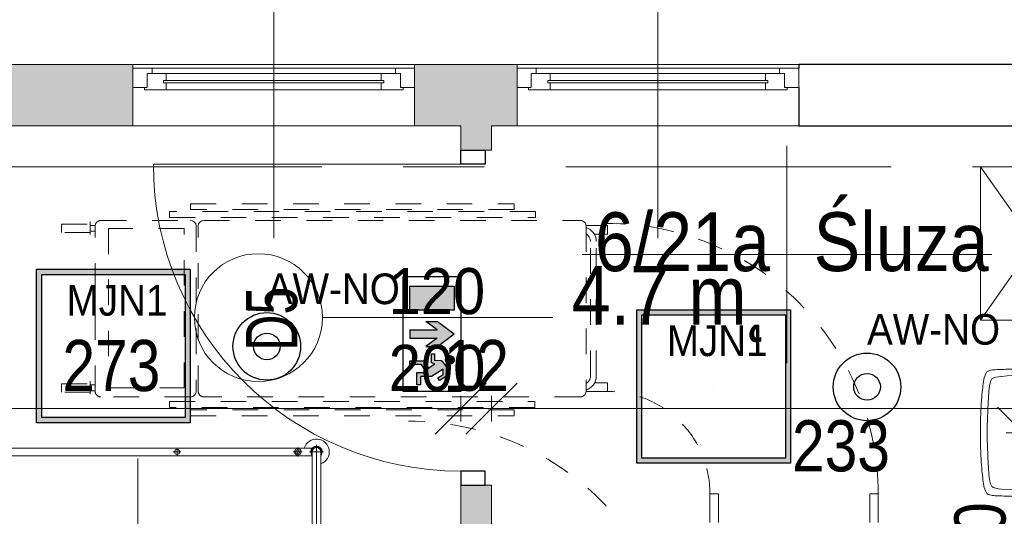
# Model space of a CAD drawing. Header units: centimetres. Extents: x -1631 to 21770, y -8842 to 3590.
# Tile 115 of 142: x 113 to 498, y 2672 to 2866. Entities that reach past the tile are written whole.
import ezdxf

# ---------------------------------------------------------------- set-up
doc = ezdxf.new("R2010")
doc.units = ezdxf.units.CM
doc.linetypes.add('Kreska', pattern=[20, 10, -10])
doc.linetypes.add('Oś', pattern=[222.25, 127, -31.75, 31.75, -31.75])
for name, color, linetype, lineweight in [('A-ANNO-DIMS', 211, 'Continuous', 13), ('A-ANNO-DIMS-100', 211, 'Continuous', 13), ('A-ANNO-NOTE', 131, 'Continuous', 9), ('A-AREA-IDEN', 2, 'Continuous', 13), ('A-DETL-GENF', 92, 'Continuous', 9), ('A-DETL-MEDM', 33, 'Continuous', 13), ('A-DOOR', 31, 'Continuous', 13), ('A-GENM-HDLN', 13, 'Kreska', 9), ('A-GLAZ', 151, 'Continuous', 13), ('A-GLAZ-IDEN', 152, 'Continuous', 13), ('A-WALL', 113, 'Continuous', 13), ('A-WALL-PATT', 111, 'Continuous', 13), ('I-FURN', 30, 'Continuous', 9), ('P-SANR-FIXT', 6, 'Continuous', 9), ('Q-SPCQ', 91, 'Continuous', 9), ('Q-SPCQ-HDLN', 91, 'Kreska', 9), ('S-GRID', 1, 'Continuous', 13)]:
    doc.layers.add(name, color=color, linetype=linetype, lineweight=lineweight)
doc.layers.add('E_oprawy', color=12, linetype='Continuous')
doc.styles.add('Arial', font='arial.ttf', dxfattribs={"width": 0.9, "height": 18})
doc.styles.add('Arial Narrow_5', font='ARIALN.TTF', dxfattribs={"height": 20})
doc.styles.add('Arial_1', font='arial.ttf', dxfattribs={"width": 0.7, "height": 20})
doc.styles.add('Arial_11', font='arial.ttf', dxfattribs={"width": 0.85, "height": 23})
doc.dimstyles.new('Diagonal_1_100__0__wewnętrzne', dxfattribs={"dimscale": 30.48, "dimtxt": 20.468619, "dimasz": 0.656168, "dimexe": 0.164042, "dimexo": 0.0625, "dimgap": 0.032808, "dimtad": 1, "dimdec": 0, "dimdsep": 46, "dimtxsty": 'Arial Narrow_5', "dimblk1": 'OBLIQUE', "dimblk2": 'OBLIQUE', "dimsah": 1, "dimcen": 0.09, "dimazin": 0, "dimtfac": 1, "dimtdec": 4, "dimtix": 1, "dimtmove": 0, "dimatfit": 3, "dimfxl": 0, "dimtvp": 1, "dimtolj": 1, "dimtzin": 0, "dimarcsym": 0})
doc.dimstyles.new('Diagonal_1_100__0__wewnętrzne_2', dxfattribs={"dimscale": 30.48, "dimtxt": 20.468619, "dimasz": 0.656168, "dimexe": 0.164042, "dimexo": 0.0625, "dimgap": 0.032808, "dimtad": 1, "dimdec": 0, "dimdsep": 46, "dimtxsty": 'Arial Narrow_5', "dimblk1": 'OBLIQUE', "dimblk2": 'OBLIQUE', "dimsah": 1, "dimcen": 0.09, "dimazin": 0, "dimtfac": 1, "dimtdec": 4, "dimtix": 1, "dimtmove": 2, "dimatfit": 3, "dimfxl": 0, "dimtvp": 1, "dimtolj": 1, "dimtzin": 0, "dimarcsym": 0})

# ---------------------------------------------------------------- blocks, each defined once
blk = doc.blocks.new('łóżko 195x90 typ FAMED _102039_ - łóżko 195x90 typ FAMED _102039_-1233017-6_piętro IV __13_80 m_ - stan projektowany')
at = {"layer": 'I-FURN'}
for p, q in [((45.97, 104.25), (-45.98, 104.25)), ((-43.25, 101.53), (-43.25, 106.98)), ((-43.25, 105.95), (43.25, 105.95)), ((43.25, 101.53), (43.25, 106.98)), ((-44.75, -103.1), (-44.75, 102.61)), ((-43.25, 102.55), (43.25, 102.55)), ((-41.75, 102.55), (-41.75, -103.1)), ((41.75, 102.61), (41.75, -103.05)), ((44.75, -103.1), (44.75, 102.61)), ((-45, 96.93), (-41.5, 96.93)), ((-43.25, 95.18), (-43.25, 98.68)), ((45, 96.93), (41.5, 96.93)), ((43.25, 95.18), (43.25, 98.68)), ((-43.25, 48.31), (-43.25, 51.31)), ((43.25, 48.31), (43.25, 51.31)), ((-44.75, 49.81), (-41.75, 49.81)), ((44.75, 49.81), (41.75, 49.81)), ((-44.75, -48.19), (-41.75, -48.19)), ((-43.25, -49.69), (-43.25, -46.69)), ((44.75, -48.19), (41.75, -48.19)), ((43.25, -49.69), (43.25, -46.69)), ((-43.25, -94.85), (-43.25, -98.35)), ((43.25, -94.85), (43.25, -98.35)), ((-45, -96.6), (-41.5, -96.6)), ((45, -96.6), (41.5, -96.6)), ((-43.25, -102.02), (-43.25, -107.47)), ((-43.25, -103.05), (43.25, -103.05)), ((43.25, -102.02), (43.25, -107.47)), ((-45.98, -104.75), (45.97, -104.75)), ((-43.25, -106.45), (43.25, -106.45))]:
    blk.add_line(p, q, dxfattribs=at)
for centre, radius in [((-43.25, 96.93), 1.25), ((-43.25, 96.93), 0.8), ((43.25, 96.93), 1.25), ((43.25, 96.93), 0.8), ((-43.25, 49.81), 1), ((43.25, 49.81), 1), ((-43.25, -48.19), 1), ((43.25, -48.19), 1), ((-43.25, -96.6), 1.25), ((-43.25, -96.6), 0.8), ((43.25, -96.6), 1.25), ((43.25, -96.6), 0.8)]:
    blk.add_circle(centre, radius, dxfattribs=at)
for centre, radius, start, end in [((-43.25, 104.25), 5, 19.8769, 252.5424), ((43.25, 104.25), 5, 287.4576, 160.1231), ((-43.25, 104.25), 2.23, 49.8221, 310.1779), ((-43.25, 104.25), 1.93, 62.0207, 297.9793), ((-43.25, 104.25), 1.7, 90, 270), ((43.25, 104.25), 2.23, 229.8221, 130.1779), ((43.25, 104.25), 1.93, 242.0207, 117.9793), ((43.25, 104.25), 1.7, 270, 90), ((-43.25, -104.75), 5, 107.4576, 340.1231), ((-43.25, -104.75), 2.23, 47.6113, 310.1779), ((-43.25, -104.75), 1.93, 62.0207, 297.9793), ((-43.25, -104.75), 1.7, 90, 270), ((43.25, -104.75), 5, 199.8769, 72.5424), ((43.25, -104.75), 2.23, 229.8221, 130.1779), ((43.25, -104.75), 1.93, 242.0207, 117.9793), ((43.25, -104.75), 1.7, 270, 90)]:
    blk.add_arc(centre, radius, start, end, dxfattribs=at)
blk = doc.blocks.new('Szafa - 42 cm-2361941-6_piętro IV __13_80 m_ - stan projektowany')
at = {"layer": 'Q-SPCQ'}
for p, q in [((42.5, 48), (-17.5, 6)), ((-17.5, 48), (42.5, 6)), ((-17.5, 6), (-17.5, 48)), ((-17.5, 48), (42.5, 48)), ((42.5, 48), (42.5, 6))]:
    blk.add_line(p, q, dxfattribs=at)
blk = doc.blocks.new('Umywalka koło Nova Pro - Pro 50-1205816-6_piętro IV __13_80 m_ - stan projektowany')
at = {"layer": 'P-SANR-FIXT'}
for p, q in [((-10.24, 46.11), (-9.61, 46.32)), ((-9.61, 46.32), (-10.24, 46.11)), ((-9.61, 46.32), (-8.94, 46.51)), ((-8.94, 46.51), (-9.61, 46.32)), ((-8.94, 46.51), (-8.25, 46.64)), ((-8.25, 46.64), (-8.94, 46.51)), ((-8.25, 46.64), (-7.5, 46.8)), ((-7.5, 46.8), (-8.25, 46.64)), ((-7.5, 46.8), (-6.73, 46.91)), ((-6.73, 46.91), (-7.5, 46.8)), ((-6.73, 46.91), (-5.93, 47.04)), ((-5.93, 47.04), (-6.73, 46.91)), ((-5.93, 47.04), (-5.1, 47.15)), ((-5.1, 47.15), (-5.93, 47.04)), ((-5.1, 47.15), (-4.2, 47.25)), ((-4.2, 47.25), (-5.1, 47.15)), ((-4.2, 47.25), (-3.27, 47.36)), ((-3.27, 47.36), (-4.2, 47.25)), ((-3.27, 47.36), (-2.28, 47.44)), ((-2.28, 47.44), (-3.27, 47.36)), ((-2.28, 47.44), (-1.24, 47.52)), ((-1.24, 47.52), (-2.28, 47.44)), ((-1.24, 47.52), (-0.15, 47.63)), ((-0.15, 47.63), (-1.24, 47.52)), ((-0.15, 47.63), (1.05, 47.71)), ((1.05, 47.71), (-0.15, 47.63)), ((1.05, 47.71), (2.3, 47.76)), ((2.3, 47.76), (1.05, 47.71)), ((2.3, 47.76), (3.66, 47.84)), ((3.66, 47.84), (2.3, 47.76)), ((3.66, 47.84), (5.12, 47.89)), ((5.12, 47.89), (3.66, 47.84)), ((5.12, 47.89), (6.72, 47.95)), ((6.72, 47.95), (5.12, 47.89)), ((6.72, 47.95), (8.45, 47.97)), ((8.45, 47.97), (6.72, 47.95)), ((8.45, 47.97), (10.4, 48)), ((10.4, 48), (8.45, 47.97)), ((10.4, 48), (14.63, 48)), ((14.63, 48), (10.4, 48)), ((14.63, 48), (16.55, 47.97)), ((16.55, 47.97), (14.63, 48)), ((16.55, 47.97), (18.31, 47.95)), ((18.31, 47.95), (16.55, 47.97)), ((18.31, 47.95), (19.88, 47.89)), ((19.88, 47.89), (18.31, 47.95)), ((19.88, 47.89), (21.34, 47.84)), ((21.34, 47.84), (19.88, 47.89)), ((21.34, 47.84), (22.7, 47.76)), ((22.7, 47.76), (21.34, 47.84)), ((22.7, 47.76), (23.98, 47.71)), ((23.98, 47.71), (22.7, 47.76)), ((23.98, 47.71), (25.15, 47.63)), ((25.15, 47.63), (23.98, 47.71)), ((25.15, 47.63), (26.24, 47.52)), ((26.24, 47.52), (25.15, 47.63)), ((26.24, 47.52), (27.31, 47.44)), ((27.31, 47.44), (26.24, 47.52)), ((27.31, 47.44), (28.29, 47.36)), ((28.29, 47.36), (27.31, 47.44)), ((28.29, 47.36), (29.23, 47.25)), ((29.23, 47.25), (28.29, 47.36)), ((29.23, 47.25), (30.1, 47.15)), ((30.1, 47.15), (29.23, 47.25)), ((30.1, 47.15), (30.93, 47.04)), ((30.93, 47.04), (30.1, 47.15)), ((30.93, 47.04), (31.76, 46.91)), ((31.76, 46.91), (30.93, 47.04)), ((31.76, 46.91), (32.5, 46.8)), ((32.5, 46.8), (31.76, 46.91)), ((32.5, 46.8), (33.25, 46.64)), ((33.25, 46.64), (32.5, 46.8)), ((33.25, 46.64), (33.97, 46.51)), ((33.97, 46.51), (33.25, 46.64)), ((33.97, 46.51), (34.63, 46.32)), ((34.63, 46.32), (33.97, 46.51)), ((34.63, 46.32), (35.24, 46.11)), ((35.24, 46.11), (34.63, 46.32)), ((-12.14, 42.22), (-12.08, 42.81)), ((-12.08, 42.81), (-12, 43.37)), ((-12, 43.37), (-11.92, 43.87)), ((-11.92, 43.87), (-11.82, 44.38)), ((-11.82, 44.38), (-11.71, 44.67)), ((-11.6, 44.96), (-11.79, 44.38)), ((-11.71, 44.67), (-11.6, 44.96)), ((-11.6, 44.96), (-11.26, 45.47)), ((-11.26, 45.47), (-11.6, 44.96)), ((-11.26, 45.47), (-10.8, 45.84)), ((-10.8, 45.84), (-11.26, 45.47)), ((-10.8, 45.84), (-10.24, 46.11)), ((-10.24, 46.11), (-10.8, 45.84)), ((-9.21, 42.03), (-9.05, 42.59)), ((-9.05, 42.59), (-8.86, 43.1)), ((-8.86, 43.1), (-8.7, 43.34)), ((-8.7, 43.34), (-8.51, 43.55)), ((-8.51, 43.55), (-8.03, 43.85)), ((-8.03, 43.85), (-7.53, 44.06)), ((-7.53, 44.06), (-6.97, 44.22)), ((-6.97, 44.22), (-5.88, 44.43)), ((-5.88, 44.43), (-3.64, 44.75)), ((-3.64, 44.75), (-1.4, 44.94)), ((-1.4, 44.94), (3.1, 45.18)), ((3.1, 45.18), (7.6, 45.31)), ((7.6, 45.31), (9.86, 45.39)), ((9.86, 45.39), (11.04, 45.42)), ((11.04, 45.42), (11.7, 45.42)), ((11.7, 45.42), (12.5, 45.44)), ((12.5, 45.44), (13.3, 45.42)), ((13.3, 45.42), (13.99, 45.42)), ((13.99, 45.42), (15.14, 45.39)), ((15.14, 45.39), (17.4, 45.31)), ((17.4, 45.31), (21.9, 45.18)), ((21.9, 45.18), (26.4, 44.94)), ((26.4, 44.94), (28.64, 44.75)), ((28.64, 44.75), (30.88, 44.43)), ((30.88, 44.43), (31.97, 44.22)), ((31.97, 44.22), (32.53, 44.06)), ((32.53, 44.06), (33.06, 43.85)), ((33.06, 43.85), (33.54, 43.55)), ((33.54, 43.55), (33.73, 43.34)), ((33.73, 43.34), (33.86, 43.1)), ((33.86, 43.1), (34.07, 42.59)), ((34.07, 42.59), (34.21, 42.03)), ((35.24, 46.11), (35.8, 45.84)), ((35.8, 45.84), (35.24, 46.11)), ((35.8, 45.84), (36.28, 45.47)), ((36.28, 45.47), (35.8, 45.84)), ((36.28, 45.47), (36.6, 44.96)), ((36.6, 44.96), (36.28, 45.47)), ((36.6, 44.96), (36.82, 44.38)), ((36.82, 44.38), (36.92, 43.87)), ((36.92, 43.87), (37.03, 43.37)), ((37.03, 43.37), (37.08, 42.81)), ((37.08, 42.81), (37.14, 42.22)), ((-12.3, 38.17), (-12.27, 38.89)), ((-12.27, 38.89), (-12.24, 39.61)), ((-12.24, 39.61), (-12.22, 40.28)), ((-12.22, 40.28), (-12.19, 40.94)), ((-12.19, 40.94), (-12.16, 41.58)), ((-12.16, 41.58), (-12.14, 42.22)), ((-9.71, 37.56), (-9.53, 39.82)), ((-9.53, 39.82), (-9.39, 40.94)), ((-9.39, 40.94), (-9.21, 42.03)), ((34.21, 42.03), (34.39, 40.94)), ((34.39, 40.94), (34.53, 39.82)), ((34.53, 39.82), (34.71, 37.56)), ((37.14, 42.22), (37.16, 41.58)), ((37.16, 41.58), (37.19, 40.94)), ((37.19, 40.94), (37.22, 40.28)), ((37.22, 40.28), (37.24, 39.61)), ((37.24, 39.61), (37.27, 38.89)), ((37.27, 38.89), (37.3, 38.17)), ((-12.4, 33.88), (-12.38, 35.06)), ((-12.38, 35.06), (-12.35, 35.88)), ((-12.35, 36.65), (-12.32, 37.43)), ((-12.35, 35.88), (-12.35, 36.65)), ((-12.32, 37.43), (-12.3, 38.17)), ((-9.84, 33.06), (-9.79, 35.32)), ((-9.79, 35.32), (-9.71, 37.56)), ((12.5, 6), (12.5, 38)), ((34.71, 37.56), (34.82, 35.32)), ((34.82, 35.32), (34.84, 33.06)), ((37.3, 38.17), (37.32, 37.43)), ((37.32, 37.43), (37.35, 36.65)), ((37.35, 36.65), (37.35, 35.88)), ((37.35, 35.88), (37.38, 35.06)), ((37.38, 35.06), (37.4, 33.88)), ((-12.46, 30.5), (-12.43, 31.46)), ((-12.43, 32.39), (-12.4, 33.3)), ((-12.43, 31.46), (-12.43, 32.39)), ((-12.4, 33.3), (-12.4, 33.88)), ((-9.76, 28.56), (-9.84, 33.06)), ((34.84, 33.06), (34.76, 28.56)), ((37.4, 33.88), (37.43, 33.3)), ((37.43, 33.3), (37.43, 32.39)), ((37.43, 32.39), (37.46, 31.46)), ((37.46, 31.46), (37.46, 30.5)), ((-12.48, 27.81), (-12.46, 29.49)), ((-12.48, 26.13), (-12.48, 27.81)), ((-12.46, 29.49), (-12.46, 30.5)), ((-9.74, 27.87), (-9.76, 28.56)), ((-9.71, 27.55), (-9.74, 27.87)), ((-9.69, 27.15), (-9.71, 27.55)), ((-9.61, 26.27), (-9.69, 27.15)), ((34.69, 27.15), (34.63, 26.27)), ((34.71, 27.55), (34.69, 27.15)), ((34.74, 27.87), (34.71, 27.55)), ((34.76, 28.56), (34.74, 27.87)), ((37.46, 30.5), (37.48, 29.49)), ((37.48, 29.49), (37.48, 27.81)), ((37.48, 27.81), (37.51, 26.13)), ((-12.51, 24.3), (-12.48, 26.13)), ((-12.48, 22.27), (-12.51, 24.3)), ((-9.37, 24.54), (-9.61, 26.27)), ((-8.91, 22.86), (-9.37, 24.54)), ((20.01, 26), (5.01, 26)), ((34.37, 24.54), (33.91, 22.86)), ((34.63, 26.27), (34.37, 24.54)), ((37.51, 26.13), (37.51, 22.27)), ((-12.48, 19.98), (-12.48, 22.27)), ((-12.45, 17.35), (-12.48, 19.98)), ((-8.62, 22.03), (-8.91, 22.86)), ((-8.19, 21.26), (-8.62, 22.03)), ((-7.93, 20.91), (-8.19, 21.26)), ((-7.61, 20.62), (-7.93, 20.91)), ((-6.89, 20.14), (-7.61, 20.62)), ((-6.09, 19.8), (-6.89, 20.14)), ((-5.24, 19.53), (-6.09, 19.8)), ((-3.53, 19.16), (-5.24, 19.53)), ((30.26, 19.53), (28.56, 19.16)), ((31.09, 19.8), (30.26, 19.53)), ((31.89, 20.14), (31.09, 19.8)), ((32.61, 20.62), (31.89, 20.14)), ((32.93, 20.91), (32.61, 20.62)), ((33.19, 21.26), (32.93, 20.91)), ((33.62, 22.03), (33.19, 21.26)), ((33.91, 22.86), (33.62, 22.03)), ((37.48, 19.98), (37.45, 17.35)), ((37.51, 22.27), (37.48, 19.98)), ((-12.4, 14.28), (-12.45, 17.35)), ((-1.83, 18.89), (-3.53, 19.16)), ((1.66, 18.49), (-1.83, 18.89)), ((5.15, 18.2), (1.66, 18.49)), ((8.64, 18.06), (5.15, 18.2)), ((10.37, 18.01), (8.64, 18.06)), ((14.63, 18.01), (10.37, 18.01)), ((16.36, 18.06), (14.63, 18.01)), ((19.88, 18.2), (16.36, 18.06)), ((23.34, 18.49), (19.88, 18.2)), ((26.83, 18.89), (23.34, 18.49)), ((28.56, 19.16), (26.83, 18.89)), ((37.45, 17.35), (37.4, 14.28)), ((-12.32, 10.58), (-12.4, 14.28)), ((15.72, 12.02), (9.46, 12.02)), ((37.4, 14.28), (37.32, 10.58)), ((-12.19, 6), (-12.32, 10.58)), ((37.32, 10.58), (37.19, 6))]:
    blk.add_line(p, q, dxfattribs=at)
for centre, radius in [((12.51, 26), 3.92), ((12.51, 26), 2.28), ((12.5, 12.02), 1.72)]:
    blk.add_circle(centre, radius, dxfattribs=at)
blk = doc.blocks.new('DRZWI 1S - automatyczna etykieta - Drzwi 120-2381491-6_piętro IV __13_80 m_ - stan projektowany')
at = {"layer": 'A-DETL-GENF'}
for p, q in [((-65.5, 6), (-65.5, -3.5)), ((-60, 6), (-65.5, 6)), ((-60, -3.5), (-60, 6)), ((65.5, 6), (60, 6)), ((60, 6), (60, -3.5)), ((65.5, -3.5), (65.5, 6)), ((-65.5, -3.5), (-60, -3.5)), ((60, -3.5), (65.5, -3.5))]:
    blk.add_line(p, q, dxfattribs=at)
at = {"layer": 'A-DETL-MEDM', "lineweight": 25}
for p, q in [((-60, 6), (-65.5, 6)), ((-65.5, 6), (-65.5, -3.5)), ((-60, -3.5), (-60, 6)), ((60, -3.5), (60, 6)), ((60, 6), (65.5, 6)), ((65.5, 6), (65.5, -3.5)), ((-65.5, -3.5), (-60, -3.5)), ((65.5, -3.5), (60, -3.5))]:
    blk.add_line(p, q, dxfattribs=at)
at = {"layer": 'A-DOOR'}
blk.add_line((60, 6), (60, 126), dxfattribs=at)
blk.add_arc((60, 6), 120, 90, 180, dxfattribs=at)
blk = doc.blocks.new('Łóżko transportowe - łóżko PRAWY SKRĘT-2406520-6_piętro IV __13_80 m_ - stan projektowany')
at = {"layer": 'A-GENM-HDLN'}
for p, q in [((-211, -72.67), (-207.66, -72.67)), ((-211, -81.04), (-211, -72.67)), ((-207.66, -72.67), (-207.66, -77.83)), ((-149.44, -72.67), (-149.44, -77.72)), ((-146.11, -72.67), (-149.44, -72.67)), ((-146.11, -81.04), (-146.11, -72.67)), ((-152.16, -77.04), (-204.76, -77.04)), ((-152.16, -79.34), (-204.76, -79.34)), ((-213.01, -230.22), (-213.01, -83.34)), ((-210.71, -81.04), (-146.11, -81.04)), ((-144.01, -83.34), (-144.01, -230.22)), ((-214.13, -100.83), (-216.43, -100.83)), ((-216.43, -100.83), (-216.43, -243.73)), ((-214.13, -243.73), (-214.13, -100.83)), ((-142.2, -101.09), (-139.9, -101.09)), ((-142.2, -243.73), (-142.2, -101.09)), ((-139.9, -101.09), (-139.9, -243.73)), ((-219.53, -109.11), (-217.23, -109.11)), ((-219.53, -235.46), (-219.53, -109.11)), ((-217.23, -109.11), (-217.23, -235.46)), ((-138.89, -109.11), (-138.89, -235.46)), ((-136.59, -109.11), (-138.89, -109.11)), ((-136.59, -235.46), (-136.59, -109.11)), ((-146.31, -232.52), (-210.71, -232.52)), ((-210.71, -233.31), (-146.31, -233.31)), ((-217.23, -235.46), (-219.53, -235.46)), ((-213.01, -270.47), (-213.01, -235.61)), ((-147.5, -238.03), (-209.87, -238.03)), ((-209.87, -238.03), (-209.87, -267.5)), ((-147.5, -267.5), (-147.5, -238.03)), ((-144.01, -235.61), (-144.01, -270.47)), ((-138.89, -235.46), (-136.59, -235.46)), ((-216.43, -243.73), (-214.13, -243.73)), ((-139.9, -243.73), (-142.2, -243.73)), ((-209.87, -267.5), (-147.5, -267.5)), ((-146.31, -272.77), (-210.71, -272.77)), ((-148.67, -274.65), (-148.67, -272.75)), ((-146.35, -274.65), (-146.35, -272.75)), ((-211.54, -285.9), (-211.54, -274.65)), ((-208.23, -274.65), (-208.23, -285.9)), ((-150.17, -274.65), (-145.11, -274.65)), ((-149.14, -285.9), (-149.14, -274.65)), ((-145.83, -274.65), (-145.83, -285.9)), ((-208.23, -285.9), (-211.54, -285.9)), ((-145.83, -285.9), (-149.14, -285.9))]:
    blk.add_line(p, q, dxfattribs=at)
for centre, radius, start, end in [((-152.16, -82.79), 5.75, 17.7326, 90), ((-152.16, -82.79), 3.45, 30.5058, 90), ((-210.71, -83.34), 2.3, 90, 180), ((-146.31, -83.34), 2.3, 0, 90), ((-146.31, -230.22), 2.3, 270, 0), ((-146.31, -235.61), 2.3, 0, 90), ((-210.71, -270.47), 2.3, 180, 270), ((-146.31, -270.47), 2.3, 270, 0)]:
    blk.add_arc(centre, radius, start, end, dxfattribs=at)
at = {"layer": 'Q-SPCQ'}
for p, q in [((-106.11, 29.72), (-106.11, 33.03)), ((-106.11, 33.03), (-94.86, 33.03)), ((-94.86, 29.72), (-106.11, 29.72)), ((-106.11, -32.67), (-106.11, -29.36)), ((-106.11, -29.36), (-94.86, -29.36)), ((-94.86, -32.67), (-106.11, -32.67)), ((-211.07, -274.65), (-211.07, -272.74)), ((-208.75, -274.65), (-208.75, -272.75)), ((-212.57, -274.65), (-207.51, -274.65))]:
    blk.add_line(p, q, dxfattribs=at)
for centre, radius, start, end in [((-204.76, -82.79), 5.75, 90, 162.2674), ((-204.76, -82.79), 3.45, 90, 149.4942), ((-210.71, -230.22), 2.3, 180, 270), ((-210.71, -235.61), 2.3, 90, 180)]:
    blk.add_arc(centre, radius, start, end, dxfattribs=at)
at = {"layer": 'Q-SPCQ-HDLN'}
for centre, radius, end in [((-106.11, -72.67), 105.71, 180.198), ((-106.11, -72.67), 40, 180), ((-28.77, -150.01), 105.71, 180.198)]:
    blk.add_arc(centre, radius, 90, end, dxfattribs=at)
blk = doc.blocks.new('Okno - automatyczna etykieta - 110x165 _projektowane_-2619627-6_piętro IV __13_80 m_ - stan projektowany')
at = {"layer": 'A-GLAZ'}
for p, q in [((-55, -3), (-49.5, -3)), ((-55, -10.5), (-55, -3)), ((-50.5, -2), (-42, -2)), ((-50.5, -3), (-50.5, -2)), ((-49.5, -3), (-50.5, -3)), ((-49.5, -8.5), (-49.5, -3)), ((-49.5, -3), (-49.5, -8.5)), ((-42, -2), (-42, -4.75)), ((42, -2), (-42, -2)), ((42, -2), (50.5, -2)), ((42, -4.75), (42, -2)), ((49.5, -3), (49.5, -8.5)), ((50.5, -3), (49.5, -3)), ((49.5, -3), (55, -3)), ((49.5, -8.5), (49.5, -3)), ((50.5, -2), (50.5, -3)), ((55, -3), (55, -10.5)), ((-43, -5.75), (-43, -4.75)), ((-43, -4.75), (43, -4.75)), ((-43, -4.75), (-43, -5.75)), ((-42, -4.75), (-43, -4.75)), ((43, -5.75), (-43, -5.75)), ((-43, -5.75), (-42, -5.75)), ((-42, -5.75), (-42, -8.5)), ((43, -4.75), (42, -4.75)), ((42, -5.75), (43, -5.75)), ((42, -8.5), (42, -5.75)), ((43, -4.75), (43, -5.75)), ((43, -5.75), (43, -4.75)), ((-47.5, -10.5), (-55, -10.5)), ((-55, -10.5), (55, -10.5)), ((-42, -8.5), (-49.5, -8.5)), ((-49.5, -8.5), (-47.5, -8.5)), ((-47.5, -8.5), (-47.5, -10.5)), ((47.5, -10.5), (-47.5, -10.5)), ((42, -8.5), (-42, -8.5)), ((49.5, -8.5), (42, -8.5)), ((47.5, -8.5), (49.5, -8.5)), ((47.5, -10.5), (47.5, -8.5)), ((55, -10.5), (47.5, -10.5))]:
    blk.add_line(p, q, dxfattribs=at)
blk = doc.blocks.new('DIMBLOCK147-6_piętro IV __13_80 m_ - stan projektowany')
at = {"layer": 'A-ANNO-DIMS-100', "transparency": 16777216}
for p, q in [((12.38, 2713.76), (22.38, 2723.76)), ((285.38, 2713.76), (295.38, 2723.76)), ((12.38, 2718.76), (12.38, 2708.76)), ((12.38, 2713.76), (12.38, 2718.76)), ((285.38, 2718.76), (285.38, 2708.76)), ((285.38, 2713.76), (285.38, 2718.76)), ((12.38, 2713.76), (2.38, 2703.76)), ((12.38, 2713.76), (285.38, 2713.76)), ((285.38, 2713.76), (275.38, 2703.76))]:
    blk.add_line(p, q, dxfattribs=at)
at = {"layer": 'A-ANNO-DIMS-100', "color": 0, "transparency": 16777216, "insert": (129.87, 2740.61), "char_height": 20, "width": 45.6158, "attachment_point": 1, "line_spacing_factor": 0.974696, "style": 'Arial Narrow_5'}
blk.add_mtext('273', dxfattribs=at)
blk = doc.blocks.new('_Oblique')
at = {"color": 0, "linetype": 'ByBlock', "lineweight": -2}
blk.add_line((-0.5, -0.5), (0.5, 0.5), dxfattribs=at)
blk = doc.blocks.new('DIMBLOCK148-6_piętro IV __13_80 m_ - stan projektowany')
at = {"layer": 'A-ANNO-DIMS-100', "transparency": 16777216}
for p, q in [((285.38, 2713.76), (295.38, 2723.76)), ((297.38, 2713.76), (307.38, 2723.76)), ((285.38, 2718.76), (285.38, 2708.76)), ((285.38, 2713.76), (285.38, 2718.76)), ((297.38, 2718.76), (297.38, 2708.76)), ((297.38, 2713.76), (297.38, 2718.76)), ((285.38, 2713.76), (275.38, 2703.76)), ((285.38, 2713.76), (297.38, 2713.76)), ((297.38, 2713.76), (287.38, 2703.76))]:
    blk.add_line(p, q, dxfattribs=at)
at = {"layer": 'A-ANNO-DIMS-100', "color": 0, "transparency": 16777216, "insert": (278.71, 2740.61), "char_height": 20, "width": 30.4105, "attachment_point": 1, "line_spacing_factor": 0.974696, "style": 'Arial Narrow_5'}
blk.add_mtext('12', dxfattribs=at)
blk = doc.blocks.new('DIMBLOCK149-6_piętro IV __13_80 m_ - stan projektowany')
at = {"layer": 'A-ANNO-DIMS-100', "transparency": 16777216}
for p, q in [((297.38, 2713.76), (307.38, 2723.76)), ((530.38, 2713.76), (540.38, 2723.76)), ((297.38, 2718.76), (297.38, 2708.76)), ((297.38, 2713.76), (297.38, 2718.76)), ((530.38, 2718.76), (530.38, 2708.76)), ((530.38, 2713.76), (530.38, 2718.76)), ((297.38, 2713.76), (287.38, 2703.76)), ((297.38, 2713.76), (530.38, 2713.76)), ((530.38, 2713.76), (520.38, 2703.76))]:
    blk.add_line(p, q, dxfattribs=at)
at = {"layer": 'A-ANNO-DIMS-100', "color": 0, "transparency": 16777216, "insert": (414.77, 2709.21), "char_height": 20, "width": 45.6158, "attachment_point": 1, "line_spacing_factor": 0.974696, "style": 'Arial Narrow_5'}
blk.add_mtext('233', dxfattribs=at)
blk = doc.blocks.new('METKA_POMIESZCZENIA2 - Rozbudowana krótka - bez ramki-2403173-6_piętro IV __13_80 m_ - stan projektowany')
at = {"layer": 'A-AREA-IDEN'}
for p, q in [((0, 0.425), (0, 0)), ((0.0976, 0), (-0.8, 0)), ((-0.8, 0), (0.8, 0)), ((0, 0), (0, -0.425))]:
    blk.add_line(p, q, dxfattribs=at)
blk = doc.blocks.new('METKA_POMIESZCZENIA2 - Rozbudowana - bez ramki-2396678-6_piętro IV __13_80 m_ - stan projektowany')
at = {"layer": 'A-AREA-IDEN'}
for p, q in [((0, 0.425), (0, 0)), ((0.0976, 0), (-0.8, 0)), ((-0.8, 0), (0.9, 0)), ((0, 0), (0, -0.425))]:
    blk.add_line(p, q, dxfattribs=at)
blk = doc.blocks.new('DIMBLOCK190-6_piętro IV __13_80 m_ - stan projektowany')
at = {"layer": 'A-ANNO-DIMS-100', "transparency": 16777216}
for p, q in [((505.01, 2704.33), (495.01, 2714.33)), ((500.01, 2704.33), (510.01, 2704.33)), ((505.01, 2704.33), (500.01, 2704.33)), ((505.01, 2624.33), (505.01, 2704.33)), ((505.01, 2704.33), (515.01, 2694.33)), ((505.01, 2624.33), (495.01, 2634.33)), ((500.01, 2624.33), (510.01, 2624.33)), ((505.01, 2624.33), (500.01, 2624.33)), ((505.01, 2624.33), (515.01, 2614.33))]:
    blk.add_line(p, q, dxfattribs=at)
at = {"layer": 'A-ANNO-DIMS-100', "color": 0, "transparency": 16777216, "insert": (478.16, 2651.65), "char_height": 20, "width": 30.4105, "attachment_point": 1, "rotation": 90, "line_spacing_factor": 0.974696, "style": 'Arial Narrow_5'}
blk.add_mtext('80', dxfattribs=at)
blk = doc.blocks.new('Okno_PG_typ 100 - metka _wys_parapetu-2491532-6_piętro IV __13_80 m_ - stan projektowany')
at = {"layer": 'A-GLAZ-IDEN'}
blk.add_line((0, -1.8946), (0, 0.3677), dxfattribs=at)
blk = doc.blocks.new('MJN1')
at = {"layer": 'E_oprawy', "linetype": 'ByBlock'}
h = blk.add_hatch(color=256, dxfattribs=at)
h.paths.add_polyline_path([(-30, -30), (-30, 30), (30, 30), (30, -30)])
h.paths.add_polyline_path([(-28, -28), (-28, 28), (28, 28), (28, -28)], flags=16)
for points in [[(-30, -30), (-30, 30), (30, 30), (30, -30)], [(-28, -28), (-28, 28), (28, 28), (28, -28)]]:
    blk.add_lwpolyline(points, close=True, dxfattribs=at)
blk.add_circle((0, 0), 0.0000001, dxfattribs=at)
at = {"layer": 'E_oprawy', "color": 4, "style": 'Arial', "width": 0.9}
blk.add_text('MJN1', height=12, dxfattribs=at).set_placement((-18.29, 11.9))
blk = doc.blocks.new('AW-NO')
at = {"layer": 'E_oprawy', "color": 1, "linetype": 'ByBlock'}
for radius in [13.2, 5.21]:
    blk.add_circle((0, 0), radius, dxfattribs=at)
at = {"layer": 'E_oprawy', "color": 1, "style": 'Arial', "width": 0.9}
blk.add_text('AW-NO', height=12, dxfattribs=at).set_placement((0, 16.52))
blk = doc.blocks.new('EW_W_GORE')
at = {"layer": 'E_oprawy'}
for points in [[(431.95, 125.13), (425.73, 125.13), (425.73, 113.58), (431.95, 113.58)], [(438.17, 125.13), (434.88, 120.79), (434.88, 117.78), (437.1, 120.71), (437.1, 113.58), (439.24, 113.58), (439.24, 120.71), (441.46, 117.78), (441.46, 120.79)], [(447.38, 122.28), (448.73, 122.28), (449.62, 120.89), (450.3, 121.32), (450.01, 121.78), (449.13, 123.14), (446.83, 123.14), (445.25, 122.06), (445.1, 121.75), (444.98, 120), (443.37, 120), (443.37, 119.23), (445.7, 119.23), (445.95, 120.1), (446.4, 119.43), (447.05, 118.48), (445.13, 117.18), (445.13, 113.58), (446.14, 113.58), (446.14, 116.64), (448.23, 117.98), (448.23, 115.45), (451.45, 115.46), (451.45, 116.38), (449.24, 116.38), (449.24, 119.27)], [(446.02, 124.01, 1), (443.78, 124.01, 1)]]:
    blk.add_hatch(color=3, dxfattribs=at).paths.add_polyline_path(points)
at = {"layer": 'E_oprawy', "color": 3}
for p, q in [((425.73, 125.13), (431.95, 125.13)), ((425.73, 113.58), (425.73, 125.13)), ((431.95, 125.13), (431.95, 113.58)), ((434.88, 120.79), (438.17, 125.13)), ((441.46, 120.79), (438.17, 125.13)), ((445.25, 122.06), (446.83, 123.14)), ((446.83, 123.14), (449.13, 123.14)), ((449.13, 123.14), (450.01, 121.78)), ((434.88, 117.78), (434.88, 120.79)), ((437.1, 120.71), (434.88, 117.78)), ((437.1, 113.58), (437.1, 120.71)), ((439.24, 113.58), (439.24, 120.71)), ((439.24, 120.71), (441.46, 117.78)), ((441.46, 117.78), (441.46, 120.79)), ((444.98, 120), (445.1, 121.75)), ((445.1, 121.75), (445.25, 122.06)), ((448.73, 122.28), (447.38, 122.28)), ((447.38, 122.28), (449.24, 119.27)), ((449.62, 120.89), (448.73, 122.28)), ((450.3, 121.32), (449.62, 120.89)), ((450.01, 121.78), (450.3, 121.32)), ((443.37, 119.23), (443.37, 120)), ((443.37, 120), (444.98, 120)), ((445.7, 119.23), (443.37, 119.23)), ((445.13, 117.18), (447.05, 118.48)), ((445.95, 120.1), (445.7, 119.23)), ((446.4, 119.43), (445.95, 120.1)), ((448.23, 117.98), (446.14, 116.64)), ((447.05, 118.48), (446.4, 119.43)), ((448.23, 115.45), (448.23, 117.98)), ((449.24, 119.27), (449.24, 116.38)), ((445.13, 113.58), (445.13, 117.18)), ((446.14, 116.64), (446.14, 113.58)), ((451.45, 115.46), (448.23, 115.45)), ((449.24, 116.38), (451.45, 116.38)), ((451.45, 116.38), (451.45, 115.46)), ((431.95, 113.58), (425.73, 113.58)), ((437.1, 113.58), (439.24, 113.58)), ((446.14, 113.58), (445.13, 113.58))]:
    blk.add_line(p, q, dxfattribs=at)
blk.add_lwpolyline([(423.17, 126.85), (453.17, 126.85), (453.17, 111.85), (423.17, 111.85)], close=True, dxfattribs=at)
blk.add_circle((444.9, 124.01), 1.12, dxfattribs=at)

msp = doc.modelspace()

# ---------------------------------------------------------------- hatches: boundary and pattern name
at = {"layer": 'A-WALL-PATT'}
h = msp.add_hatch(color=9, dxfattribs=at)
h.paths.add_polyline_path([(1227.38, 2824.33), (1227.38, 2848.33), (507.38, 2848.33), (507.38, 2824.33), (1203.38, 2824.33)], flags=0)
h.paths.add_polyline_path([(307.38, 2824.33), (307.38, 2848.33), (267.38, 2848.33), (267.38, 2824.33), (297.38, 2824.33)], flags=0)
h.paths.add_polyline_path([(142.38, 2824.33), (157.38, 2824.33), (157.38, 2848.33), (-182.62, 2848.33), (-182.62, 2824.33), (17.38, 2824.33)], flags=0)
h.paths.add_polyline_path([(-332.62, 2824.33), (-292.62, 2824.33), (-292.62, 2848.33), (-332.62, 2848.33), (-332.62, 2839.33)], flags=0)
h.paths.add_polyline_path([(-532.62, 2824.33), (-532.62, 2848.33), (-1217.62, 2848.33), (-1217.62, 2824.33), (-547.62, 2824.33)], flags=0)
h = msp.add_hatch(color=9, dxfattribs=at)
h.paths.add_polyline_path([(297.38, 1852.33), (297.38, 1880.83), (285.38, 1880.83), (285.38, 1852.33), (287.38, 1852.33), (287.38, 1852.83), (296.88, 1852.83), (296.88, 1852.33)], flags=0)
h.paths.add_polyline_path([(297.38, 1971.83), (297.38, 2310.83), (285.38, 2310.83), (285.38, 1971.83)], flags=0)
h.paths.add_polyline_path([(285.38, 2411.83), (297.38, 2411.83), (297.38, 2683.83), (285.38, 2683.83), (285.38, 2452.33)], flags=0)
h.paths.add_polyline_path([(285.38, 2814.83), (297.38, 2814.83), (297.38, 2824.33), (285.38, 2824.33), (285.38, 2818.87)], flags=0)

# ---------------------------------------------------------------- linework, layer by layer
at = {"layer": 'A-ANNO-NOTE', "lineweight": 13}
msp.add_line((321.38, 2749.33), (231.38, 2749.33), dxfattribs=at)
msp.add_line((321.38, 2749.33), (231.38, 2749.33), dxfattribs=at)
msp.add_circle((206.38, 2749.33), 25, dxfattribs=at)
at = {"layer": 'A-WALL', "lineweight": 9}
for p, q in [((307.38, 2848.33), (-1252.62, 2848.33)), ((157.38, 2846.83), (157.38, 2848.33)), ((267.38, 2848.33), (267.38, 2846.83)), ((307.38, 2846.83), (307.38, 2848.33)), ((307.38, 2848.33), (417.38, 2848.33)), ((157.38, 2824.33), (157.38, 2839.33)), ((267.38, 2839.33), (267.38, 2824.33)), ((307.38, 2824.33), (307.38, 2839.33)), ((17.38, 2824.33), (285.38, 2824.33)), ((285.38, 2824.33), (285.38, 2814.83)), ((297.38, 2814.83), (297.38, 2824.33)), ((417.38, 2824.33), (297.38, 2824.33)), ((294.88, 2814.83), (297.38, 2814.83)), ((285.38, 2683.83), (285.38, 2467.33)), ((297.38, 2683.83), (294.88, 2683.83)), ((297.38, 2411.83), (297.38, 2683.83))]:
    msp.add_line(p, q, dxfattribs=at)
at = {"layer": 'A-WALL', "color": 7, "lineweight": 25}
for p, q in [((507.38, 2848.33), (417.38, 2848.33)), ((417.38, 2848.33), (417.38, 2846.83)), ((417.38, 2839.33), (417.38, 2824.33)), ((417.38, 2824.33), (507.38, 2824.33))]:
    msp.add_line(p, q, dxfattribs=at)
at = {"layer": 'S-GRID', "linetype": 'Oś'}
msp.add_line((1342.46, 2808.33), (-1368.76, 2808.33), dxfattribs=at)

# ---------------------------------------------------------------- block references
at = {"layer": 'A-AREA-IDEN', "xscale": 99.99999999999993, "yscale": 99.99999999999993, "zscale": 99.99999999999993}
for name, p in [('METKA_POMIESZCZENIA2 - Rozbudowana krótka - bez ramki-2403173-6_piętro IV __13_80 m_ - stan projektowany', (412.78, 2773.96)), ('METKA_POMIESZCZENIA2 - Rozbudowana - bez ramki-2396678-6_piętro IV __13_80 m_ - stan projektowany', (159.24, 2651.76))]:
    msp.add_blockref(name, p, dxfattribs=at)
at = {"layer": 'A-DOOR', "rotation": 89.99999999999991}
msp.add_blockref('DRZWI 1S - automatyczna etykieta - Drzwi 120-2381491-6_piętro IV __13_80 m_ - stan projektowany', (291.38, 2749.33), dxfattribs=at)
at = {"layer": 'A-GLAZ', "rotation": 180}
for p in [(212.38, 2836.33), (362.38, 2836.33)]:
    msp.add_blockref('Okno - automatyczna etykieta - 110x165 _projektowane_-2619627-6_piętro IV __13_80 m_ - stan projektowany', p, dxfattribs=at)
at = {"layer": 'A-GLAZ-IDEN', "xscale": 99.99999999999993, "yscale": 99.99999999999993, "zscale": 99.99999999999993}
for p in [(212.38, 2969.88), (362.38, 2969.88)]:
    msp.add_blockref('Okno_PG_typ 100 - metka _wys_parapetu-2491532-6_piętro IV __13_80 m_ - stan projektowany', p, dxfattribs=at)
at = {"layer": 'E_oprawy'}
for p in [(149.75, 2738.22), (384.16, 2722.38)]:
    msp.add_blockref('MJN1', p, dxfattribs=at)
at = {"layer": 'E_oprawy', "linetype": 'ByBlock'}
for p in [(209.66, 2738.08), (444.06, 2722.24)]:
    msp.add_blockref('AW-NO', p, dxfattribs=at)
at = {"layer": 'E_oprawy', "xscale": 1.5, "yscale": 1.5, "zscale": 1.5, "rotation": 270}
msp.add_blockref('EW_W_GORE', (95.1, 3400.19), dxfattribs=at)
at = {"layer": 'I-FURN', "rotation": 270.0000000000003}
msp.add_blockref('łóżko 195x90 typ FAMED _102039_ - łóżko 195x90 typ FAMED _102039_-1233017-6_piętro IV __13_80 m_ - stan projektowany', (124.82, 2653.58), dxfattribs=at)
at = {"layer": 'P-SANR-FIXT', "rotation": 90.00000000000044}
msp.add_blockref('Umywalka koło Nova Pro - Pro 50-1205816-6_piętro IV __13_80 m_ - stan projektowany', (536.38, 2691.83), dxfattribs=at)
at = {"layer": 'Q-SPCQ'}
for name, p, rotation in [('Szafa - 42 cm-2361941-6_piętro IV __13_80 m_ - stan projektowany', (536.38, 2765.83), 90.00000000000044), ('Łóżko transportowe - łóżko PRAWY SKRĘT-2406520-6_piętro IV __13_80 m_ - stan projektowany', (415.38, 2574.33), 270.0000000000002)]:
    msp.add_blockref(name, p, dxfattribs=dict(at, rotation=rotation))

# ---------------------------------------------------------------- texts
at = {"layer": 'A-ANNO-NOTE', "lineweight": 211, "char_height": 18, "width": 38.07, "attachment_point": 5, "line_spacing_factor": 0.936439, "style": 'Arial'}
for s, insert in [('\\pxqc,t6.35,12.7,19.05,25.4,31.75,38.1,44.45,50.8,57.15,63.5,69.85,76.2,82.55,88.9,95.25,101.6,107.95,114.3,120.65,127,133.35,139.7,146.05,152.4,158.75,165.1,171.45,177.8,184.15,190.5,196.85,203.2;{120}', (276.05, 2759.56)), ('\\pxqc,t6.35,12.7,19.05,25.4,31.75,38.1,44.45,50.8,57.15,63.5,69.85,76.2,82.55,88.9,95.25,101.6,107.95,114.3,120.65,127,133.35,139.7,146.05,152.4,158.75,165.1,171.45,177.8,184.15,190.5,196.85,203.2;{200}', (276.14, 2729.56)), ('\\pxqc,t6.35,12.7,19.05,25.4,31.75,38.1,44.45,50.8,57.15,63.5,69.85,76.2,82.55,88.9,95.25,101.6,107.95,114.3,120.65,127,133.35,139.7,146.05,152.4,158.75,165.1,171.45,177.8,184.15,190.5,196.85,203.2;{200}', (276.14, 2729.56))]:
    msp.add_mtext(s, dxfattribs=dict(at, insert=insert))
at = {"layer": 'A-ANNO-NOTE', "lineweight": 211, "insert": (211.67, 2748.9), "char_height": 20, "width": 25.97, "attachment_point": 5, "rotation": 90, "line_spacing_factor": 0.936439, "style": 'Arial_1'}
msp.add_mtext('\\pxqc,t4.445,8.89,13.335,17.78,22.225,26.67,31.115,35.56,40.005,44.45,48.895,53.34,57.785,62.23,66.675,71.12,75.565,80.01,84.455,88.9,93.345,97.79,102.235,106.68,111.125,115.57,120.015,124.46,128.905,133.35,137.795,142.24;{D5}', dxfattribs=at)
at = {"layer": 'A-AREA-IDEN', "char_height": 23, "line_spacing_factor": 0.936439, "style": 'Arial_11'}
for s, insert, width, attachment_point in [('\\pxqr,t3.69565,7.3913,11.08696,14.78261,18.47826,22.17391,25.86957,29.56522,33.26087,36.95652,40.65217,44.34783,48.04348,51.73913,55.43478,59.13043,62.82609,66.52174,70.21739,73.91304,77.6087,81.30435,85,88.69565,92.3913,96.08696,99.78261,103.47826,107.17391,110.86957,114.56522,118.26087;{6/21a}', (406.12, 2767.18), 68, 9), ('\\pt84.99995,169.9999,255.00008,340.00003,424.99998,509.99993,595.00011,680.00006,765.00001,849.99996,934.99991,1020.00009,1105.00004,1189.99999,1274.99994,1359.99989,1445.00007,1530.00002,1614.99997,1699.99992,1785.0001,1870.00005,1955,2039.99995,2124.9999,2210.00008,2295.00003,2379.99998,2464.99993,2550.00011,2635.00006,2720.00001;Śluza', (423.21, 2767.18), 68, 7), ('\\pt84.99995,169.9999,255.00008,340.00003,424.99998,509.99993,595.00011,680.00006,765.00001,849.99996,934.99991,1020.00009,1105.00004,1189.99999,1274.99994,1359.99989,1445.00007,1530.00002,1614.99997,1699.99992,1785.0001,1870.00005,1955,2039.99995,2124.9999,2210.00008,2295.00003,2379.99998,2464.99993,2550.00011,2635.00006,2720.00001;4.7 m˛', (406.12, 2769.57), 76.5, 3)]:
    msp.add_mtext(s, dxfattribs=dict(at, insert=insert, width=width, attachment_point=attachment_point))

# ---------------------------------------------------------------- dimensions: what is measured, and where the dimension line sits
at = {"layer": 'A-ANNO-DIMS'}
for base, p1, p2, override, picture, middle in [((285.38, 2713.76), (12.38, 2718.76), (285.38, 2718.76), {"dimpost": '<>', "dimfxl": 273}, 'DIMBLOCK147-6_piętro IV __13_80 m_ - stan projektowany', (148.88, 2724.97)), ((297.38, 2713.76), (285.38, 2718.76), (297.38, 2718.76), {"dimpost": '<>', "dimfxl": 12}, 'DIMBLOCK148-6_piętro IV __13_80 m_ - stan projektowany', (291.38, 2724.8))]:
    dim = msp.add_linear_dim(base=base, p1=p1, p2=p2, dimstyle='Diagonal_1_100__0__wewnętrzne', override=override, dxfattribs=at)
    dim.commit()
    dim.dimension.update_dxf_attribs({"geometry": picture, "text_midpoint": middle})
dim = msp.add_linear_dim(base=(530.38, 2713.76), p1=(297.38, 2718.76), p2=(530.38, 2718.76), dimstyle='Diagonal_1_100__0__wewnętrzne_2', override={"dimpost": '<>', "dimfxl": 233}, dxfattribs=at)
dim.commit()
dim.dimension.update_dxf_attribs({"geometry": 'DIMBLOCK149-6_piętro IV __13_80 m_ - stan projektowany', "text_midpoint": (437.58, 2695.88), "dimtype": 160, "text_rotation": 360})
dim = msp.add_linear_dim(base=(505.01, 2704.33), p1=(500.01, 2624.33), p2=(500.01, 2704.33), angle=90, dimstyle='Diagonal_1_100__0__wewnętrzne', override={"dimpost": '<>', "dimfxl": 80}, dxfattribs=at)
dim.commit()
dim.dimension.update_dxf_attribs({"geometry": 'DIMBLOCK190-6_piętro IV __13_80 m_ - stan projektowany', "text_midpoint": (493.79, 2664.33)})

doc.saveas('drawing.dxf')
